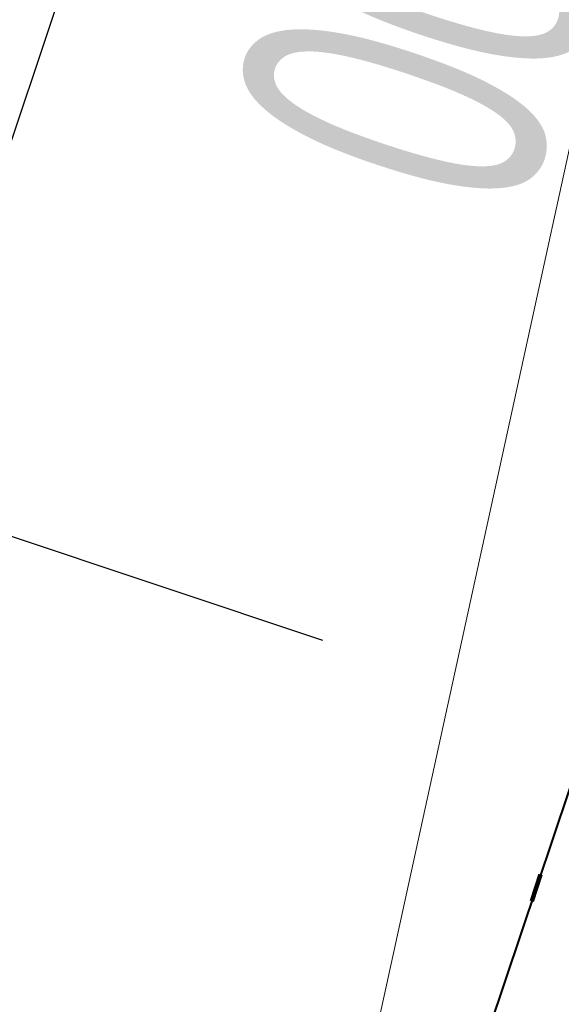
# Model space of a CAD drawing. Header units: metres. Extents: x 6599773 to 13199707, y 5688499 to 11377233.
# Tile 151 of 256: x 6599952.96 to 6599954.9, y 5688895.55 to 5688899.08. Entities that reach past the tile are written whole.
import ezdxf
from ezdxf import colors
from ezdxf.entities.mleader import LeaderData, LeaderLine
from ezdxf.math import Vec2, Vec3

# ---------------------------------------------------------------- set-up
doc = ezdxf.new("R2010")
doc.units = ezdxf.units.M
doc.header["$MEASUREMENT"] = 0
for name, pattern in [('1', [0]), ('9', [1, 0, -1]), ('BTO', [0])]:
    doc.linetypes.add(name, pattern=pattern)
doc.layers.get('0').update_dxf_attribs({"linetype": 'CONTINUOUS', "lineweight": 5})
doc.layers.get('Defpoints').update_dxf_attribs({"linetype": 'CONTINUOUS', "lineweight": 9})
for name, color, linetype, lineweight in [('_kolor chodnik', 50, '1', 0), ('_kolor zjazdy kostka', 7, '1', 0), ('_kolor ścieżka', 10, '1', 0), ('_linie rozgran', 100, '9', 90), ('_opis do operatu wodn', 162, 'CONTINUOUS', 18), ('_opis zjazdy', 7, '1', 18), ('OTZ_L_1', 7, 'CONTINUOUS', 5)]:
    doc.layers.add(name, color=color, linetype=linetype, lineweight=lineweight)
for name, color, linetype, lineweight, true_color in [('_kolor jezdnia', 7, '1', 0, 0x00dbdb), ('_kolor pobocze', 7, '1', 0, 0xff66ff), ('_podział mój', 7, 'BTO', 40, 0xdb70ff)]:
    doc.layers.add(name, color=color, linetype=linetype, lineweight=lineweight, true_color=true_color)
doc.styles.add('opis', font='ARIALN.TTF', dxfattribs={"width": 0.7, "height": 1.1})
doc.styles.get("Standard").update_dxf_attribs({"font": 'ARIALN.TTF', "width": 0.75, "height": 1.2})
doc.dimstyles.new('opi', dxfattribs={"dimtxt": 1.1, "dimasz": 0.6, "dimexe": 1, "dimexo": 1, "dimgap": 0.5, "dimtad": 1, "dimzin": 1, "dimtxsty": 'opis', "dimblk": 'ARCHTICK', "dimcen": 2.5, "dimadec": 3, "dimazin": 0, "dimtfac": 1, "dimtmove": 0, "dimatfit": 3, "dimfxl": 1, "dimarcsym": 0})
pattern_1 = [(45, (0, 0), (-0.1767766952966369, 0.1767766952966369), []), (135, (0, 0), (-0.1767766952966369, -0.1767766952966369), [])]

# ---------------------------------------------------------------- blocks, each defined once
blk = doc.blocks.new('_Dot')
at = {"color": 0, "linetype": 'ByBlock', "lineweight": -2}
blk.add_line((-0.5, 0), (-1, 0), dxfattribs=at)
at = {"color": 0, "linetype": 'ByBlock', "const_width": 0.5}
blk.add_lwpolyline([(-0.25, 0, 1), (0.25, 0, 1)], format="xyb", close=True, dxfattribs=at)
blk = doc.blocks.new('_ArchTick')
at = {"color": 0, "linetype": 'ByBlock', "const_width": 0.15}
blk.add_lwpolyline([(-0.5, -0.5), (0.5, 0.5)], dxfattribs=at)
blk = doc.blocks.new('*D323')
at = {"layer": '_opis zjazdy', "color": 0, "lineweight": -2, "transparency": 16777216}
for p, q in [((6599955.630689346, 5688901.596960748), (6599953.142391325, 5688902.429910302)), ((6599954.090671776, 5688902.11247655), (6599952.503503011, 5688897.371074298)), ((6599954.043520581, 5688896.855558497), (6599951.55522256, 5688897.688508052))]:
    blk.add_line(p, q, dxfattribs=at)
at = {"layer": 'Defpoints', "color": 0, "transparency": 16777216}
for p in [(6599956.578969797, 5688901.279526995), (6599952.503503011, 5688897.371074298), (6599954.991801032, 5688896.538124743)]:
    blk.add_point(p, dxfattribs=at)
at = {"layer": '_opis zjazdy', "color": 0, "lineweight": -2, "transparency": 16777216, "xscale": 0.6, "yscale": 0.6, "zscale": 0.6}
for p, rotation in [((6599954.090671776, 5688902.11247655), 71.49220006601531), ((6599952.503503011, 5688897.371074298), 251.4922000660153)]:
    blk.add_blockref('_ArchTick', p, dxfattribs=dict(at, rotation=rotation))
at = {"layer": '_opis zjazdy', "color": 0, "transparency": 16777216, "insert": (6599954.398088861, 5688899.373218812), "char_height": 1.1, "attachment_point": 5, "rotation": 251.4922000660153, "style": 'opis'}
blk.add_mtext('5,00', dxfattribs=at)

msp = doc.modelspace()

# ---------------------------------------------------------------- hatches: boundary and pattern name
at = {"layer": '_kolor chodnik'}
h = msp.add_hatch(dxfattribs=at)
h.set_pattern_fill('ANSI37', color=256, scale=2)
h.set_pattern_definition(pattern_1)
h.paths.add_polyline_path([(6599849.938171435, 5688542.085872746), (6599852.232147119, 5688548.938742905), (6599853.573135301, 5688548.489851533), (6599853.827082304, 5688549.248475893), (6599851.793849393, 5688549.929093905), (6599849.895278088, 5688548.982823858), (6599847.823506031, 5688542.793750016)])
edge = h.paths.add_edge_path()
edge.add_line((6600018.106075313, 5689087.454911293), (6600022.42781917, 5689091.229234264))
edge.add_line((6600022.42781917, 5689091.229234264), (6600020.233254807, 5689093.742094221))
edge.add_line((6600020.233254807, 5689093.742094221), (6600017.159471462, 5689091.057656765))
edge.add_arc((6600023.275194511, 5689085.3851404), 8.341433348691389, 137.1531559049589, 148.8016577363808)
edge.add_line((6600016.140105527, 5689089.706021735), (6600018.106075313, 5689087.454911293))
h.paths.add_polyline_path([(6600038.501784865, 5689187.592294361), (6600037.906968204, 5689187.700586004), (6600037.63829624, 5689186.224843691), (6600038.240083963, 5689186.115282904)])
h.paths.add_polyline_path([(6600069.098302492, 5689360.276020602), (6600068.321239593, 5689360.413462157), (6600068.064048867, 5689358.936495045), (6600068.836639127, 5689358.799546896)])
h.paths.add_polyline_path([(6600082.393785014, 5689362.950258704), (6600082.941124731, 5689366.103121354), (6600081.481377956, 5689366.361351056), (6600080.923159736, 5689363.210828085)])
h.paths.add_polyline_path([(6600074.022236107, 5689388.065861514), (6600072.983907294, 5689388.249860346), (6600072.723374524, 5689386.77253894), (6600073.760538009, 5689386.588865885)])
h.paths.add_polyline_path([(6600105.613104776, 5689486.405659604), (6600106.749499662, 5689489.711933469), (6600105.298891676, 5689490.233346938), (6600104.143487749, 5689486.917306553)], flags=17)
h.paths.add_polyline_path([(6600132.519778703, 5689678.737346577), (6600131.761827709, 5689678.896110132), (6600131.444670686, 5689677.429261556), (6600132.212256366, 5689677.269208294)])
h.paths.add_polyline_path([(6600156.649397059, 5689798.7449027), (6600156.48800471, 5689797.958860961), (6600157.450195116, 5689797.757316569), (6600157.615023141, 5689798.542205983)])
h.paths.add_polyline_path([(6600189.055358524, 5689948.643107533), (6600187.902868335, 5689948.884512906), (6600187.600024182, 5689947.417400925), (6600188.748131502, 5689947.176379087)])
edge = h.paths.add_edge_path()
edge.add_line((6600204.459383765, 5690032.969035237), (6600204.153258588, 5690031.227801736))
edge.add_arc((6600202.328347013, 5690027.299936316), 4.331100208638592, 41.85300125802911, 65.08011549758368, ccw=False)
edge.add_arc((6600032.90393149, 5690051.979071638), 174.020003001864, 352.8070218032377, 353.495463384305)
edge.add_arc((6600202.372679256, 5690027.343587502), 5.999999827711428, 55.12102442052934, 69.64815978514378)
edge = h.paths.add_edge_path()
edge.add_line((6600205.046027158, 5690040.265402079), (6600204.972740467, 5690038.483452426))
edge.add_arc((6600203.986269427, 5690044.401803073), 5.999999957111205, 279.4630688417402, 294.9140560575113)
edge.add_line((6600206.513819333, 5690038.960158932), (6600206.607027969, 5690041.030672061))
edge.add_arc((6600203.986269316, 5690044.401803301), 4.270000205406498, 284.3702444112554, 307.86193139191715, ccw=False)
edge = h.paths.add_edge_path()
edge.add_arc((6600203.547470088, 5690044.558759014), 6.446878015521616, 324.4350091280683, 356.2013368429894, ccw=False)
edge.add_arc((6600203.986269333, 5690044.401803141), 6.00000007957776, 323.2169970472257, 357.4193489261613)
h.paths.add_polyline_path([(6600208.910055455, 5690121.713696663), (6600208.146285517, 5690121.748120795), (6600207.125602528, 5690121.794124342), (6600209.971605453, 5690121.665851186)])
edge = h.paths.add_edge_path()
edge.add_line((6600238.769818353, 5690481.648294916), (6600240.338176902, 5690490.873746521))
edge.add_line((6600240.338176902, 5690490.873746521), (6600241.251295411, 5690510.829461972))
edge.add_line((6600241.251295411, 5690510.829461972), (6600239.524022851, 5690510.928942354))
edge.add_line((6600239.524022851, 5690510.928942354), (6600238.633343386, 5690491.167757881))
edge.add_line((6600238.633343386, 5690491.167757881), (6600234.579716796, 5690467.661262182))
edge.add_line((6600234.579716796, 5690467.661262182), (6600234.449796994, 5690464.966873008))
edge.add_arc((6600242.443669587, 5690464.607462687), 8.00194818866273, 177.4256738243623, 268.2543056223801)
edge.add_line((6600242.199903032, 5690456.609228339), (6600242.216657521, 5690457.359274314))
edge.add_line((6600242.216657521, 5690457.359274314), (6600242.305257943, 5690458.836738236))
edge.add_arc((6600242.444504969, 5690464.607952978), 5.772894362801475, 177.0298084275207, 268.6178439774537, ccw=False)
edge.add_line((6600236.679365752, 5690464.907083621), (6600236.951876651, 5690470.95443634))
edge.add_line((6600236.951876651, 5690470.95443634), (6600238.150786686, 5690478.210832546))
edge.add_line((6600238.150786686, 5690478.210832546), (6600238.769818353, 5690481.648294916))
h.paths.add_polyline_path([(6600238.769818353, 5690481.648294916), (6600238.150786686, 5690478.210832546), (6600239.670056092, 5690477.930590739), (6600240.266710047, 5690481.376366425)], flags=17)
edge = h.paths.add_edge_path()
edge.add_line((6600223.366500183, 5690460.339976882), (6600223.276803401, 5690457.948865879))
edge.add_arc((6600221.105749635, 5690465.64864014), 7.999999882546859, 285.7465040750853, 299.8464885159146)
edge.add_line((6600225.08717264, 5690458.709744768), (6600225.240084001, 5690461.623695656))
edge.add_arc((6600221.105749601, 5690465.648640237), 5.769999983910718, 293.06724420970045, 315.7681070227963, ccw=False)
edge = h.paths.add_edge_path()
edge.add_arc((6600220.025145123, 5690444.676291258), 5.77000016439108, 37.996647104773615, 59.94382588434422, ccw=False)
edge.add_line((6600224.572175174, 5690448.22839199), (6600224.817793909, 5690451.081798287))
edge.add_arc((6600220.025145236, 5690444.676291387), 7.999999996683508, 53.19588653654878, 68.15166733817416)
edge.add_line((6600223.00235276, 5690452.101669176), (6600222.91504296, 5690449.670427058))
edge = h.paths.add_edge_path()
edge.add_arc((6600221.105749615, 5690465.648640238), 7.999999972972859, 328.0222308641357, 357.0132597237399)
edge.add_line((6600229.094882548, 5690465.23180147), (6600229.218816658, 5690467.593604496))
edge.add_line((6600229.218816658, 5690467.593604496), (6600228.218919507, 5690467.645774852))
edge.add_line((6600228.218919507, 5690467.645774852), (6600227.891778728, 5690461.411918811))
h.paths.add_polyline_path([(6600200.980142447, 5690012.236744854), (6600202.31727834, 5690011.956662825), (6600202.522293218, 5690012.935421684), (6600201.182321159, 5690013.216097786)])
h.paths.add_polyline_path([(6600196.457878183, 5689983.98337835), (6600195.202332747, 5689984.246370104), (6600194.899091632, 5689982.777335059), (6600196.150355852, 5689982.515240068)])
edge = h.paths.add_edge_path()
edge.add_line((6600112.305909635, 5689517.99101877), (6600112.691041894, 5689519.807934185))
edge.add_line((6600112.691041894, 5689519.807934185), (6600113.245521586, 5689522.423769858))
edge.add_line((6600113.245521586, 5689522.423769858), (6600111.553124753, 5689522.782507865))
edge.add_line((6600111.553124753, 5689522.782507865), (6600107.405864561, 5689503.217226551))
edge.add_line((6600107.405864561, 5689503.217226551), (6600099.494506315, 5689480.361667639))
edge.add_line((6600099.494506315, 5689480.361667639), (6600099.182814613, 5689478.891218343))
edge.add_arc((6600107.008997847, 5689477.232359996), 8.000059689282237, 168.0325629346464, 257.7529108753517)
edge.add_line((6600105.311960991, 5689469.414366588), (6600105.784990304, 5689471.593619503))
edge.add_arc((6600107.008927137, 5689477.232314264), 5.769999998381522, 168.0321375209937, 257.7533362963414, ccw=False)
edge.add_line((6600101.364343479, 5689478.42879883), (6600101.647245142, 5689479.76342708))
edge.add_line((6600101.647245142, 5689479.76342708), (6600104.143487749, 5689486.917306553))
edge.add_line((6600104.143487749, 5689486.917306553), (6600105.298891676, 5689490.233346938))
edge.add_line((6600105.298891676, 5689490.233346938), (6600108.240043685, 5689498.809726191))
edge.add_line((6600108.240043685, 5689498.809726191), (6600112.305909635, 5689517.99101877))
h.paths.add_polyline_path([(6600136.009573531, 5689645.499114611), (6600138.333647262, 5689645.012304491), (6600138.661671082, 5689646.578318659), (6600134.869459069, 5689647.372651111)])
at = {"layer": '_kolor jezdnia'}
h = msp.add_hatch(dxfattribs=at)
h.set_pattern_fill('ANSI37', color=256, scale=2.2)
h.set_pattern_definition([(311.9999999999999, (0, 0), (0.2043648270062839, 0.1840109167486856), []), (41.99999999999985, (0, 0), (-0.1840109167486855, 0.2043648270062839), [])])
edge = h.paths.add_edge_path()
edge.add_line((6599833.066047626, 5688539.933393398), (6599850.649511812, 5688527.983462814))
edge.add_arc((6599857.337592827, 5688536.653968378), 10.95025544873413, 169.5012687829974, 232.3548431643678, ccw=False)
edge.add_arc((6599858.085851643, 5688536.618142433), 11.69295282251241, 162.2507788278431, 169.9967502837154, ccw=False)
edge.add_line((6599846.949484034, 5688540.182754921), (6599847.823506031, 5688542.793750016))
edge.add_line((6599847.823506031, 5688542.793750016), (6599849.895278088, 5688548.982823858))
edge.add_line((6599849.895278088, 5688548.982823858), (6599852.434748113, 5688556.56906746))
edge.add_line((6599852.434748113, 5688556.56906746), (6599928.48625871, 5688783.760284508))
edge.add_line((6599928.48625871, 5688783.760284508), (6599931.025728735, 5688791.34652811))
edge.add_line((6599931.025728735, 5688791.34652811), (6599996.657773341, 5688987.411326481))
edge.add_line((6599996.657773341, 5688987.411326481), (6599999.197243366, 5688994.997570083))
edge.add_line((6599999.197243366, 5688994.997570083), (6600021.930100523, 5689062.908193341))
edge.add_line((6600021.930100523, 5689062.908193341), (6600017.620224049, 5689067.371531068))
edge.add_line((6600017.620224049, 5689067.371531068), (6600016.714558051, 5689064.654078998))
edge.add_line((6600016.714558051, 5689064.654078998), (6600012.423620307, 5689051.835617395))
edge.add_line((6600012.423620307, 5689051.835617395), (6600009.884150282, 5689044.249373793))
edge.add_line((6600009.884150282, 5689044.249373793), (6599977.53516164, 5688947.612159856))
edge.add_line((6599977.53516164, 5688947.612159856), (6599974.995691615, 5688940.025916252))
edge.add_line((6599974.995691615, 5688940.025916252), (6599942.096912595, 5688841.746295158))
edge.add_line((6599942.096912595, 5688841.746295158), (6599939.557442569, 5688834.160051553))
edge.add_line((6599939.557442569, 5688834.160051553), (6599882.679288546, 5688664.246042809))
edge.add_line((6599882.679288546, 5688664.246042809), (6599880.139818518, 5688656.659799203))
edge.add_line((6599880.139818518, 5688656.659799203), (6599852.464543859, 5688573.984527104))
edge.add_line((6599852.464543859, 5688573.984527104), (6599842.470137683, 5688544.127903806))
edge.add_arc((6599835.706422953, 5688546.652910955), 7.219660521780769, 248.54809133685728, 339.52856074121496, ccw=False)
h.paths.add_polyline_path([(6600044.653202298, 5689172.271628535), (6600046.276244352, 5689181.431901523), (6600047.759199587, 5689189.801539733), (6600051.0603021, 5689208.432603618), (6600052.368792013, 5689215.817578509), (6600054.808584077, 5689229.587499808), (6600056.11707399, 5689236.972474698), (6600057.346666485, 5689243.912161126), (6600058.655146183, 5689251.297078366), (6600058.831439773, 5689252.292060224), (6600060.098987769, 5689259.445963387), (6600060.139929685, 5689259.677035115), (6600061.407468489, 5689266.830886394), (6600072.329030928, 5689328.470998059), (6600073.637511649, 5689335.855921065), (6600077.337304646, 5689356.73715072), (6600078.820259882, 5689365.106788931), (6600081.142794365, 5689378.214921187), (6600082.53851694, 5689386.092227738), (6600095.187867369, 5689457.483787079), (6600091.082877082, 5689465.8405575), (6600089.043088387, 5689454.328211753), (6600087.870641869, 5689447.711051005), (6600087.560133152, 5689445.958573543), (6600086.562151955, 5689440.326076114), (6600082.433200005, 5689417.022719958), (6600080.95024477, 5689408.65308175), (6600077.202698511, 5689387.502337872), (6600075.719743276, 5689379.132699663), (6600073.469199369, 5689366.430874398), (6600071.986244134, 5689358.061236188), (6600069.986864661, 5689346.776955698), (6600068.591142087, 5689338.899649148), (6600065.559290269, 5689321.78820693), (6600064.163567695, 5689313.91090038), (6600059.719426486, 5689288.828650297), (6600058.323703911, 5689280.951343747), (6600057.563846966, 5689276.662793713), (6600056.168124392, 5689268.785487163), (6600054.804920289, 5689261.091711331), (6600053.409197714, 5689253.214404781), (6600053.264817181, 5689252.399536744), (6600051.869094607, 5689244.522230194), (6600051.183555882, 5689240.653124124), (6600049.787833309, 5689232.775817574), (6600046.593849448, 5689214.749319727), (6600045.198126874, 5689206.872013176), (6600044.41754409, 5689202.466488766), (6600042.934588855, 5689194.096850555), (6600036.429952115, 5689157.38538759), (6600034.94699688, 5689149.01574938), (6600030.579776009, 5689124.367629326), (6600027.529365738, 5689107.151445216), (6600024.895072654, 5689094.014582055), (6600030.583685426, 5689094.264316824), (6600032.945013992, 5689106.191885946), (6600043.170247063, 5689163.901990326)])
edge = h.paths.add_edge_path()
edge.add_line((6600111.106812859, 5689535.144351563), (6600111.256844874, 5689535.85214863))
edge.add_line((6600111.256844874, 5689535.85214863), (6600112.915748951, 5689543.678261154))
edge.add_line((6600112.915748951, 5689543.678261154), (6600117.304772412, 5689564.384094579))
edge.add_line((6600117.304772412, 5689564.384094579), (6600119.067357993, 5689572.699339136))
edge.add_line((6600119.067357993, 5689572.699339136), (6600120.087667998, 5689577.512794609))
edge.add_line((6600120.087667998, 5689577.512794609), (6600121.64289057, 5689584.849775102))
edge.add_line((6600121.64289057, 5689584.849775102), (6600128.436769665, 5689616.900852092))
edge.add_line((6600128.436769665, 5689616.900852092), (6600129.991992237, 5689624.237832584))
edge.add_line((6600129.991992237, 5689624.237832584), (6600132.660554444, 5689636.827148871))
edge.add_line((6600132.660554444, 5689636.827148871), (6600133.208838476, 5689639.444704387))
edge.add_line((6600133.208838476, 5689639.444704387), (6600134.848957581, 5689647.274775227))
edge.add_line((6600134.848957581, 5689647.274775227), (6600138.97649476, 5689666.979995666))
edge.add_line((6600138.97649476, 5689666.979995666), (6600140.51410642, 5689674.320687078))
edge.add_line((6600140.51410642, 5689674.320687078), (6600145.209128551, 5689696.735129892))
edge.add_line((6600145.209128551, 5689696.735129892), (6600146.746740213, 5689704.075821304))
edge.add_line((6600146.746740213, 5689704.075821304), (6600151.462308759, 5689726.588354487))
edge.add_line((6600151.462308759, 5689726.588354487), (6600152.999920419, 5689733.929045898))
edge.add_line((6600152.999920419, 5689733.929045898), (6600155.244070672, 5689744.642813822))
edge.add_line((6600155.244070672, 5689744.642813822), (6600156.781682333, 5689751.983505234))
edge.add_line((6600156.781682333, 5689751.983505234), (6600161.635515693, 5689775.156126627))
edge.add_line((6600161.635515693, 5689775.156126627), (6600163.378142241, 5689783.475576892))
edge.add_line((6600163.378142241, 5689783.475576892), (6600163.850769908, 5689785.731942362))
edge.add_line((6600163.850769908, 5689785.731942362), (6600167.028500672, 5689800.90270461))
edge.add_line((6600167.028500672, 5689800.90270461), (6600179.490888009, 5689860.399222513))
edge.add_line((6600179.490888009, 5689860.399222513), (6600181.233514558, 5689868.718672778))
edge.add_line((6600181.233514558, 5689868.718672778), (6600181.84713393, 5689871.648144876))
edge.add_line((6600181.84713393, 5689871.648144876), (6600183.38474559, 5689878.988836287))
edge.add_line((6600183.38474559, 5689878.988836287), (6600184.935818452, 5689886.393792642))
edge.add_line((6600184.935818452, 5689886.393792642), (6600186.575937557, 5689894.223863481))
edge.add_line((6600186.575937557, 5689894.223863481), (6600194.051338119, 5689929.912074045))
edge.add_line((6600194.051338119, 5689929.912074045), (6600195.691457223, 5689937.742144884))
edge.add_line((6600195.691457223, 5689937.742144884), (6600202.915799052, 5689972.231779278))
edge.add_line((6600202.915799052, 5689972.231779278), (6600204.555918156, 5689980.061850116))
edge.add_line((6600204.555918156, 5689980.061850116), (6600206.062781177, 5689987.255744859))
edge.add_line((6600206.062781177, 5689987.255744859), (6600207.702900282, 5689995.085815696))
edge.add_line((6600207.702900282, 5689995.085815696), (6600210.232559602, 5690007.162628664))
edge.add_line((6600210.232559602, 5690007.162628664), (6600211.694938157, 5690014.144150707))
edge.add_arc((6600028.177652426, 5690052.584442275), 187.5000004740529, 348.1696294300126, 357.4195276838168)
edge.add_line((6600215.487522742, 5690044.142720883), (6600208.310270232, 5690026.480446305))
edge.add_arc((6600032.903933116, 5690051.97907145), 177.2500013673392, 348.1696294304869, 351.7289130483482, ccw=False)
edge.add_line((6600206.38894146, 5690015.640182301), (6600205.966941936, 5690013.625519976))
edge.add_line((6600205.966941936, 5690013.625519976), (6600204.326822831, 5690005.795449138))
edge.add_line((6600204.326822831, 5690005.795449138), (6600197.076961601, 5689971.183982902))
edge.add_line((6600197.076961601, 5689971.183982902), (6600195.334335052, 5689962.864532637))
edge.add_line((6600195.334335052, 5689962.864532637), (6600193.44722506, 5689953.855305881))
edge.add_line((6600193.44722506, 5689953.855305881), (6600191.909227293, 5689946.512771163))
edge.add_line((6600191.909227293, 5689946.512771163), (6600185.49684423, 5689915.899498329))
edge.add_line((6600185.49684423, 5689915.899498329), (6600183.856521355, 5689908.068454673))
edge.add_line((6600183.856521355, 5689908.068454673), (6600182.066605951, 5689899.523243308))
edge.add_line((6600182.066605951, 5689899.523243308), (6600180.32407057, 5689891.204228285))
edge.add_line((6600180.32407057, 5689891.204228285), (6600174.320344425, 5689862.541919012))
edge.add_line((6600174.320344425, 5689862.541919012), (6600172.577809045, 5689854.222903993))
edge.add_line((6600172.577809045, 5689854.222903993), (6600163.663810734, 5689811.666703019))
edge.add_line((6600163.663810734, 5689811.666703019), (6600162.023782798, 5689803.837067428))
edge.add_line((6600162.023782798, 5689803.837067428), (6600160.924220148, 5689798.587659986))
edge.add_line((6600160.924220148, 5689798.587659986), (6600159.279208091, 5689790.734229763))
edge.add_line((6600159.279208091, 5689790.734229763), (6600157.107250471, 5689780.365115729))
edge.add_line((6600157.107250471, 5689780.365115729), (6600155.462238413, 5689772.511685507))
edge.add_line((6600155.462238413, 5689772.511685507), (6600153.380318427, 5689762.572418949))
edge.add_line((6600153.380318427, 5689762.572418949), (6600151.735124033, 5689754.718118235))
edge.add_line((6600151.735124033, 5689754.718118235), (6600148.586504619, 5689739.686336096))
edge.add_line((6600148.586504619, 5689739.686336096), (6600146.885007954, 5689731.563243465))
edge.add_line((6600146.885007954, 5689731.563243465), (6600141.75088822, 5689707.052510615))
edge.add_line((6600141.75088822, 5689707.052510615), (6600140.110896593, 5689699.223048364))
edge.add_line((6600140.110896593, 5689699.223048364), (6600133.483561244, 5689667.583574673))
edge.add_line((6600133.483561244, 5689667.583574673), (6600131.860394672, 5689659.834436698))
edge.add_line((6600131.860394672, 5689659.834436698), (6600131.740984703, 5689659.26436315))
edge.add_line((6600131.740984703, 5689659.26436315), (6600130.117814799, 5689651.515209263))
edge.add_line((6600130.117814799, 5689651.515209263), (6600127.278733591, 5689637.961189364))
edge.add_line((6600127.278733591, 5689637.961189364), (6600126.924568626, 5689636.290366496))
edge.add_line((6600126.924568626, 5689636.290366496), (6600125.166244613, 5689627.995226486))
edge.add_line((6600125.166244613, 5689627.995226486), (6600118.009503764, 5689594.232298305))
edge.add_line((6600118.009503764, 5689594.232298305), (6600116.251179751, 5689585.937158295))
edge.add_line((6600116.251179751, 5689585.937158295), (6600113.665314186, 5689573.737975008))
edge.add_line((6600113.665314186, 5689573.737975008), (6600111.898534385, 5689565.402943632))
edge.add_line((6600111.898534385, 5689565.402943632), (6600104.889982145, 5689532.33911599))
edge.add_line((6600104.889982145, 5689532.33911599), (6600103.226635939, 5689524.492047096))
edge.add_line((6600103.226635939, 5689524.492047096), (6600096.623876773, 5689493.342605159))
edge.add_line((6600096.623876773, 5689493.342605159), (6600094.968986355, 5689485.53542763))
edge.add_line((6600094.968986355, 5689485.53542763), (6600094.300101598, 5689482.379870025))
edge.add_line((6600094.300101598, 5689482.379870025), (6600099.182814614, 5689478.891218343))
edge.add_line((6600099.182814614, 5689478.891218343), (6600099.494506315, 5689480.361667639))
edge.add_line((6600099.494506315, 5689480.361667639), (6600111.106812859, 5689535.144351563))
edge = h.paths.add_edge_path()
edge.add_arc((6600239.213891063, 5690851.4003676), 10.0000000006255, -2.8342403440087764, 76.13703556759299, ccw=False)
edge.add_line((6600249.201658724, 5690850.905901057), (6600249.082723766, 5690848.503524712))
edge.add_line((6600249.082723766, 5690848.503524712), (6600247.016487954, 5690806.767468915))
edge.add_line((6600247.016487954, 5690806.767468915), (6600246.092398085, 5690789.152178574))
edge.add_line((6600246.092398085, 5690789.152178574), (6600233.768116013, 5690572.015170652))
edge.add_line((6600233.768116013, 5690572.015170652), (6600228.959056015, 5690465.29620206))
edge.add_line((6600228.959056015, 5690465.29620206), (6600234.588724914, 5690465.017134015))
edge.add_line((6600234.588724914, 5690465.017134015), (6600239.26254019, 5690571.767576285))
edge.add_line((6600239.26254019, 5690571.767576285), (6600252.505038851, 5690806.400146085))
edge.add_line((6600252.505038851, 5690806.400146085), (6600254.569211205, 5690848.094521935))
edge.add_arc((6600262.559425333, 5690847.6989487), 7.999999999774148, 76.13703557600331, 177.1657596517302, ccw=False)
edge.add_line((6600264.476229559, 5690855.465921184), (6600241.609896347, 5690861.109083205))
edge = h.paths.add_edge_path()
edge.add_line((6600250.031475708, 5690451.625307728), (6600250.231741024, 5690455.772579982))
edge.add_line((6600250.231741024, 5690455.772579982), (6600246.257763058, 5690456.417303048))
edge.add_line((6600246.257763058, 5690456.417303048), (6600242.171761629, 5690456.61060902))
edge.add_arc((6600242.563100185, 5690464.586983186), 7.985968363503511, 176.9123644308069, 267.1911945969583, ccw=False)
edge.add_line((6600234.588724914, 5690465.017134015), (6600228.959056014, 5690465.29620206))
edge.add_arc((6600220.965133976, 5690465.657286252), 8.002072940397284, 267.8289300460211, 357.413716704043, ccw=False)
edge.add_line((6600220.661989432, 5690457.660957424), (6600212.406915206, 5690458.119572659))
edge.add_line((6600212.406915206, 5690458.119572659), (6600208.431872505, 5690457.817501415))
edge.add_line((6600208.431872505, 5690457.817501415), (6600208.233912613, 5690454.548331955))
edge.add_line((6600208.233912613, 5690454.548331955), (6600212.129565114, 5690453.127270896))
edge.add_line((6600212.129565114, 5690453.127270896), (6600218.640548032, 5690452.76554962))
edge.add_line((6600218.640548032, 5690452.76554962), (6600216.486747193, 5690452.885205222))
edge.add_line((6600216.486747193, 5690452.885205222), (6600220.46890539, 5690452.663974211))
edge.add_arc((6600220.025145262, 5690444.676291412), 7.999999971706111, -0.3386579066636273, 86.8201700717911, ccw=False)
edge.add_line((6600228.025005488, 5690444.629006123), (6600227.803602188, 5690439.649256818))
edge.add_line((6600227.803602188, 5690439.649256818), (6600226.885525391, 5690435.936828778))
edge.add_line((6600226.885525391, 5690435.936828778), (6600225.534849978, 5690405.967249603))
edge.add_line((6600225.534849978, 5690405.967249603), (6600226.115199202, 5690402.187514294))
edge.add_line((6600226.115199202, 5690402.187514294), (6600213.445139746, 5690121.008786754))
edge.add_line((6600213.445139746, 5690121.008786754), (6600213.352800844, 5690118.960058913))
edge.add_line((6600213.352800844, 5690118.960058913), (6600209.980184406, 5690044.131649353))
edge.add_arc((6600203.986269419, 5690044.401803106), 5.999999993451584, 257.4162346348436, 357.41934921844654, ccw=False)
edge.add_line((6600202.679069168, 5690038.545931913), (6600201.589735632, 5690033.666039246))
edge.add_line((6600201.589735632, 5690033.666039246), (6600203.67987942, 5690033.199458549))
edge.add_arc((6600202.372679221, 5690027.343587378), 5.999999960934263, -8.27108729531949, 77.41623506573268, ccw=False)
edge.add_line((6600208.310270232, 5690026.480446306), (6600215.487522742, 5690044.142720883))
edge.add_line((6600215.487522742, 5690044.142720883), (6600216.199687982, 5690059.944661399))
edge.add_line((6600216.199687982, 5690059.944661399), (6600216.537356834, 5690067.437056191))
edge.add_line((6600216.537356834, 5690067.437056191), (6600223.893528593, 5690230.66011469))
edge.add_line((6600223.893528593, 5690230.66011469), (6600224.231197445, 5690238.152509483))
edge.add_line((6600224.231197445, 5690238.152509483), (6600233.507835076, 5690443.987992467))
edge.add_arc((6600241.499722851, 5690443.627812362), 7.999999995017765, 87.29208981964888, 177.4195277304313, ccw=False)
edge.add_line((6600241.877677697, 5690451.618879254), (6600246.021541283, 5690451.422886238))
edge.add_line((6600246.021541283, 5690451.422886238), (6600246.427694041, 5690451.443388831))
edge.add_line((6600246.427694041, 5690451.443388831), (6600246.793970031, 5690451.461878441))
edge.add_line((6600246.793970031, 5690451.461878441), (6600250.031475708, 5690451.625307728))
edge = h.paths.add_edge_path()
edge.add_line((6600007.33756506, 5689086.20374581), (6600006.980466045, 5689080.740822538))
edge.add_line((6600006.980466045, 5689080.740822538), (6600007.229745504, 5689080.720859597))
edge.add_line((6600007.229745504, 5689080.720859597), (6600008.093335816, 5689080.601653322))
edge.add_line((6600008.093335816, 5689080.601653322), (6600008.702681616, 5689080.53831051))
edge.add_arc((6600008.140193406, 5689070.554142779), 9.999999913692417, -18.557800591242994, 86.77547804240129, ccw=False)
edge.add_line((6600017.620224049, 5689067.371531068), (6600021.930100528, 5689062.908193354))
edge.add_arc((6599734.83819726, 5689159.011261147), 302.7499967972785, 341.4922000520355, 343.8640860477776)
edge.add_arc((6600034.895369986, 5689072.315877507), 9.581213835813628, 98.63328270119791, 164.5273290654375, ccw=False)
edge.add_line((6600033.457137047, 5689081.788529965), (6600033.832640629, 5689081.798737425))
edge.add_line((6600033.832640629, 5689081.798737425), (6600034.422462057, 5689082.05700874))
edge.add_line((6600034.422462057, 5689082.05700874), (6600036.833623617, 5689082.139040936))
edge.add_line((6600036.833623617, 5689082.139040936), (6600036.730225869, 5689087.148851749))
edge.add_line((6600036.730225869, 5689087.148851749), (6600036.579860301, 5689087.134303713))
edge.add_arc((6600036.479565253, 5689093.136286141), 6.002820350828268, 169.1687651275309, 270.9573417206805, ccw=False)
edge.add_line((6600030.583685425, 5689094.264316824), (6600024.895072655, 5689094.014582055))
edge.add_arc((6600015.200558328, 5689096.162123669), 9.929528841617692, 271.0943432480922, 347.5094668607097, ccw=False)
edge.add_arc((6600014.909438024, 5689089.646776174), 3.446070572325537, 264.4236009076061, 278.0194998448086, ccw=False)
edge.add_line((6600014.574573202, 5689086.217014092), (6600014.299554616, 5689086.232508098))
edge.add_line((6600014.299554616, 5689086.232508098), (6600010.474232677, 5689086.448019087))
edge.add_line((6600010.474232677, 5689086.448019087), (6600007.33756506, 5689086.20374581))
edge = h.paths.add_edge_path()
edge.add_line((6600105.490725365, 5689463.953528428), (6600106.927559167, 5689464.047234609))
edge.add_line((6600106.927559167, 5689464.047234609), (6600107.835, 5689468.66))
edge.add_line((6600107.835, 5689468.66), (6600105.311960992, 5689469.414366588))
edge.add_arc((6600107.008997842, 5689477.232359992), 8.000059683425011, 168.0325628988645, 257.7529109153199, ccw=False)
edge.add_line((6600099.182814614, 5689478.891218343), (6600094.300101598, 5689482.379870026))
edge.add_arc((6600586.245114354, 5689378.10423892), 502.8750369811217, 168.032376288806, 169.9522165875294)
edge.add_line((6600091.082877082, 5689465.8405575), (6600095.187867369, 5689457.483787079))
edge.add_arc((6600103.06517392, 5689456.088064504), 8.000000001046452, 77.7533362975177, 169.9524553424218, ccw=False)
edge.add_line((6600104.762140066, 5689463.906012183), (6600105.490725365, 5689463.953528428))
at = {"layer": '_kolor pobocze'}
h = msp.add_hatch(dxfattribs=at)
h.set_pattern_fill('ANSI37', color=256, scale=2)
h.set_pattern_definition(pattern_1)
edge = h.paths.add_edge_path()
edge.add_line((6600035.926965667, 5689101.56944285), (6600036.046865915, 5689102.311543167))
edge.add_arc((6600058.171848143, 5689233.778275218), 133.3154772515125, 259.4578941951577, 260.4470163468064, ccw=False)
edge.add_line((6600033.780707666, 5689102.713067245), (6600032.142559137, 5689101.847662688))
edge.add_arc((6599734.838175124, 5689159.011266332), 302.7500195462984, 347.6801154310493, 349.11639019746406, ccw=False)
edge.add_arc((6600036.478170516, 5689093.133441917), 6.000000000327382, 167.68011541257, 271.5571101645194)
edge.add_line((6600036.64121064, 5689087.1356575), (6600036.730491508, 5689087.137804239))
edge.add_line((6600036.730491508, 5689087.137804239), (6600036.71246321, 5689087.887583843))
edge.add_line((6600036.71246321, 5689087.887583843), (6600036.559840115, 5689087.884077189))
edge.add_arc((6600036.482532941, 5689093.14290691), 5.259397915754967, 170.6455005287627, 270.84221319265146, ccw=False)
edge.add_arc((6600545.796425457, 5688991.216220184), 524.6691769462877, 167.9170060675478, 168.7028219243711, ccw=False)
edge.add_line((6600032.751078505, 5689101.044345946), (6600034.011432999, 5689101.917298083))
edge.add_line((6600034.011432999, 5689101.917298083), (6600035.926965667, 5689101.56944285))
edge = h.paths.add_edge_path()
edge.add_line((6600002.828843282, 5688994.032881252), (6600003.066918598, 5688994.744091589))
edge.add_line((6600003.066918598, 5688994.744091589), (6600001.227880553, 5688995.359703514))
edge.add_line((6600001.227880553, 5688995.359703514), (6600000.55876659, 5688996.702196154))
edge.add_line((6600000.55876659, 5688996.702196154), (6600022.641310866, 5689062.67011804))
edge.add_arc((6599734.83819395, 5689159.011262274), 303.5000002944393, 341.4922000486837, 343.8640860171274)
edge.add_arc((6600035.267451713, 5689072.092773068), 9.250000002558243, 91.55711016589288, 163.8640860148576, ccw=False)
edge.add_line((6600035.016098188, 5689081.339357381), (6600036.868703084, 5689081.389717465))
edge.add_line((6600036.868703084, 5689081.389717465), (6600036.850674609, 5689082.139504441))
edge.add_line((6600036.850674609, 5689082.139504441), (6600034.995718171, 5689082.089080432))
edge.add_arc((6600035.267451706, 5689072.092773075), 9.999999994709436, 91.55711014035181, 163.8640860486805)
edge.add_arc((6599734.838192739, 5689159.011262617), 302.7500015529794, 341.4922000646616, 343.8640860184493, ccw=False)
edge.add_line((6600021.930100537, 5689062.908193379), (6599999.748942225, 5688996.6456785))
edge.add_line((6599999.748942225, 5688996.6456785), (6600000.695212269, 5688994.747107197))
edge.add_line((6600000.695212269, 5688994.747107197), (6600002.828843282, 5688994.032881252))
h.paths.add_polyline_path([(6599971.7492186, 5688907.297112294), (6599971.084233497, 5688908.631320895), (6599997.822068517, 5688988.526766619), (6599999.164561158, 5688989.195880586), (6600001.003599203, 5688988.580268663), (6600001.241674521, 5688989.291479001), (6599999.108043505, 5688990.005704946), (6599997.2094722, 5688989.059434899), (6599970.270280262, 5688908.583087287), (6599971.216550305, 5688906.684515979), (6599973.350181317, 5688905.970290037), (6599973.588256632, 5688906.681500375)])
h.paths.add_polyline_path([(6599932.504667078, 5688790.060553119), (6599931.835553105, 5688791.403045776), (6599968.343406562, 5688900.4641754), (6599969.685899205, 5688901.133289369), (6599971.524937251, 5688900.517677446), (6599971.763012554, 5688901.228887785), (6599969.629381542, 5688901.94311373), (6599967.730810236, 5688900.996843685), (6599931.025728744, 5688791.34652811), (6599931.971998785, 5688789.447956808), (6599933.988392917, 5688788.772975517), (6599934.226774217, 5688789.484136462)])
at = {"layer": '_kolor zjazdy kostka'}
h = msp.add_hatch(dxfattribs=at)
h.set_pattern_fill('ANSI37', color=256, scale=2)
h.set_pattern_definition(pattern_1)
h.paths.add_polyline_path([(6600244.137440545, 5690813.934732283), (6600242.369522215, 5690814.022127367), (6600242.097568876, 5690808.528921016), (6600243.865482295, 5690808.44142671)])
h.paths.add_polyline_path([(6600247.012128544, 5690806.679412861), (6600247.44273645, 5690815.377295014), (6600247.393289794, 5690814.378518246), (6600247.113277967, 5690808.722537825)])
h.paths.add_polyline_path([(6600242.297085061, 5690788.088808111), (6600240.958726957, 5690788.155683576), (6600240.648818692, 5690782.664569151), (6600241.987258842, 5690782.599147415)])
h.paths.add_polyline_path([(6600245.558275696, 5690780.919298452), (6600246.037231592, 5690789.405686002), (6600244.985820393, 5690788.453468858), (6600244.612601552, 5690781.981345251)])
h.paths.add_polyline_path([(6600241.348405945, 5690723.711515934), (6600242.272017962, 5690722.691689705), (6600242.749709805, 5690731.155680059), (6600241.698138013, 5690730.203317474), (6600241.472690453, 5690726.27550499)])
h.paths.add_polyline_path([(6600225.772794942, 5690394.589141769), (6600224.731429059, 5690393.637598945), (6600224.461246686, 5690387.644646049), (6600225.412923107, 5690386.603142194)])
h.paths.add_polyline_path([(6600223.012390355, 5690333.280720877), (6600223.372595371, 5690341.272607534), (6600222.32835346, 5690340.318436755), (6600222.058239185, 5690334.324941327)])
h.paths.add_polyline_path([(6600215.496388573, 5690166.390602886), (6600215.856593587, 5690174.382489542), (6600214.812834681, 5690173.428760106), (6600214.542018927, 5690167.435062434)])
h.paths.add_polyline_path([(6600212.446537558, 5690121.053392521), (6600213.399499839, 5690120.010473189), (6600213.788744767, 5690128.503024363), (6600212.745135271, 5690127.54943145)])
h.paths.add_polyline_path([(6600209.977420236, 5690121.665589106), (6600210.225142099, 5690127.162117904), (6600207.346107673, 5690127.291879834), (6600207.119593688, 5690121.794395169)])
h.paths.add_polyline_path([(6600207.950178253, 5690070.725854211), (6600204.880846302, 5690070.828947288), (6600204.643784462, 5690065.333808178), (6600207.702521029, 5690065.204598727)])
h.paths.add_polyline_path([(6600200.981479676, 5690012.236464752), (6600199.969248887, 5690007.339980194), (6600201.282587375, 5690007.064882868), (6600202.31726072, 5690011.956666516)])
h.paths.add_polyline_path([(6600193.613960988, 5689970.406358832), (6600192.398010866, 5689970.660657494), (6600191.286205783, 5689965.274578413), (6600192.486379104, 5689965.023185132)])
h.paths.add_polyline_path([(6600189.061271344, 5689948.671423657), (6600189.984133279, 5689953.050774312), (6600188.818902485, 5689953.32186217), (6600187.908781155, 5689948.91282903)])
h.paths.add_polyline_path([(6600180.976201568, 5689915.317449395), (6600179.952861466, 5689910.421322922), (6600181.008474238, 5689910.200199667), (6600182.033843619, 5689915.09540201)])
h.paths.add_polyline_path([(6600176.508279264, 5689893.538690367), (6600177.476023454, 5689893.335973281), (6600178.603605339, 5689898.719146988), (6600177.636002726, 5689898.922290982)])
h.paths.add_polyline_path([(6600179.28182965, 5689859.401159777), (6600180.522246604, 5689860.211927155), (6600181.057490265, 5689860.561775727), (6600183.598022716, 5689860.029600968), (6600184.726606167, 5689865.412570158), (6600182.186324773, 5689865.943033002), (6600181.604764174, 5689866.832779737), (6600181.024456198, 5689867.720610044)])
h.paths.add_polyline_path([(6600160.20081012, 5689810.862606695), (6600159.232772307, 5689811.065842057), (6600158.207991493, 5689806.171529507), (6600159.17573568, 5689805.968812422)])
h.paths.add_polyline_path([(6600156.493917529, 5689797.987177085), (6600155.463416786, 5689793.068691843), (6600156.431160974, 5689792.865974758), (6600157.461419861, 5689797.784520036)])
edge = h.paths.add_edge_path()
edge.add_arc((6600173.111981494, 5689800.679690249), 5.999999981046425, 204.6731153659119, 239.5411154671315, ccw=False)
edge.add_arc((6600173.162096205, 5689800.685330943), 6.047914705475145, 168.3203586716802, 204.5234866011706, ccw=False)
edge.add_line((6600167.239404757, 5689801.909666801), (6600163.65166784, 5689784.781499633))
edge.add_arc((6600169.524220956, 5689783.551410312), 5.999999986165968, 139.2146049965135, 168.1696294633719, ccw=False)
edge.add_arc((6600169.524220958, 5689783.551410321), 5.999999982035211, 96.80962310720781, 139.2146050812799, ccw=False)
edge.add_line((6600168.81279652, 5689789.509083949), (6600170.070461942, 5689795.507731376))
h.paths.add_polyline_path([(6600163.526364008, 5689776.866746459), (6600166.051243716, 5689776.337874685), (6600167.179826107, 5689781.720838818), (6600164.653945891, 5689782.24992016), (6600163.941148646, 5689783.340449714), (6600163.493329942, 5689784.025580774), (6600161.750703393, 5689775.706130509), (6600162.438017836, 5689776.155376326)])
h.paths.add_polyline_path([(6600152.614191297, 5689774.643430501), (6600153.639138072, 5689779.536616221), (6600152.646757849, 5689779.74492896), (6600151.646447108, 5689774.846147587)])
h.paths.add_polyline_path([(6600150.121074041, 5689767.466820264), (6600148.177624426, 5689758.167954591), (6600149.115997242, 5689757.971390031), (6600151.066362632, 5689767.268392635)])
h.paths.add_polyline_path([(6600142.970741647, 5689739.332500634), (6600141.888449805, 5689734.142420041), (6600144.036614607, 5689733.695518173), (6600145.123068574, 5689738.882330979)])
h.paths.add_polyline_path([(6600136.256357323, 5689701.052153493), (6600137.154085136, 5689700.864096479), (6600138.287960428, 5689706.274871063), (6600137.38649247, 5689706.464182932)])
h.paths.add_polyline_path([(6600130.081494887, 5689667.099389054), (6600129.212847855, 5689667.281639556), (6600128.083282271, 5689661.898895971), (6600128.953953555, 5689661.716447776)])
h.paths.add_polyline_path([(6600128.397394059, 5689659.030340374), (6600127.554144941, 5689659.207226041), (6600126.493408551, 5689653.810049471), (6600127.269860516, 5689653.647397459)])
h.paths.add_polyline_path([(6600134.990411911, 5689640.633636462), (6600137.30714639, 5689640.148363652), (6600138.339560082, 5689645.040620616), (6600136.015486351, 5689645.500958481), (6600135.435178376, 5689646.388788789), (6600134.8548704, 5689647.276619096), (6600133.214751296, 5689639.446548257), (6600134.102581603, 5689640.026856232)])
h.paths.add_polyline_path([(6600122.164164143, 5689634.294831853), (6600121.024067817, 5689628.914244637), (6600122.015114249, 5689628.705875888), (6600123.155614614, 5689634.086346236)])
h.paths.add_polyline_path([(6600114.542075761, 5689593.450769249), (6600113.493359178, 5689593.398339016), (6600112.364315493, 5689588.045694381), (6600113.29076438, 5689587.547532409)])
h.paths.add_polyline_path([(6600110.194543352, 5689572.941097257), (6600109.207819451, 5689573.148880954), (6600108.06771793, 5689567.768269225), (6600109.050143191, 5689567.53521504)])
h.paths.add_polyline_path([(6600119.083213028, 5689565.540446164), (6600119.089125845, 5689565.542290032), (6600121.462438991, 5689565.065690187), (6600122.598093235, 5689570.447168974), (6600120.229622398, 5689570.949214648), (6600119.651446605, 5689571.8119627), (6600119.073270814, 5689572.72765526), (6600117.310757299, 5689564.412754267)])
h.paths.add_polyline_path([(6600101.698666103, 5689532.937884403), (6600100.730666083, 5689533.141679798), (6600099.694214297, 5689528.250234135), (6600100.669121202, 5689528.045267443)])
h.paths.add_polyline_path([(6600094.06402112, 5689496.827028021), (6600093.080194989, 5689497.033910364), (6600092.036590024, 5689492.143967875), (6600093.038865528, 5689491.933250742)])
h.paths.add_polyline_path([(6600083.709836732, 5689453.749808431), (6600082.738586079, 5689448.336231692), (6600084.647281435, 5689448.027407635), (6600085.606840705, 5689453.416583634)])
h.paths.add_polyline_path([(6600084.434394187, 5689446.825895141), (6600083.731191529, 5689446.921126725), (6600082.928047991, 5689442.491821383), (6600083.649300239, 5689442.394910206)])
h.paths.add_polyline_path([(6600078.04194071, 5689410.721110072), (6600078.996952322, 5689416.137564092), (6600078.0548333, 5689416.304853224), (6600077.111232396, 5689410.886043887)])
h.paths.add_polyline_path([(6600072.911565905, 5689386.768652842), (6600071.96046622, 5689381.312635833), (6600072.800073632, 5689381.163221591), (6600073.76645083, 5689386.590709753)])
h.paths.add_polyline_path([(6600082.887400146, 5689379.432062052), (6600085.278102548, 5689379.034943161), (6600086.160383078, 5689383.956496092), (6600083.759726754, 5689384.355378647), (6600083.152078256, 5689385.224725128), (6600082.544429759, 5689386.094071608), (6600081.148707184, 5689378.216765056), (6600082.018053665, 5689378.824413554)])
h.paths.add_polyline_path([(6600080.731401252, 5689363.247695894), (6600080.041469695, 5689363.369939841), (6600079.433821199, 5689364.239286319), (6600078.8261727, 5689365.108632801), (6600077.343217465, 5689356.73899459), (6600078.212563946, 5689357.346643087), (6600079.081910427, 5689357.954291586), (6600081.429189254, 5689357.564866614), (6600082.388748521, 5689362.980514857)])
h.paths.add_polyline_path([(6600069.104215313, 5689360.304336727), (6600070.063917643, 5689365.720487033), (6600069.2708267, 5689365.861009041), (6600068.327152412, 5689360.441778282)])
h.paths.add_polyline_path([(6600066.55061698, 5689345.891799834), (6600065.546169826, 5689346.069805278), (6600064.677796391, 5689341.145792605), (6600065.678290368, 5689340.968483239)])
h.paths.add_polyline_path([(6600061.138656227, 5689321.077501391), (6600060.270282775, 5689316.15348863), (6600061.250715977, 5689315.979734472), (6600062.127590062, 5689320.902245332)])
h.paths.add_polyline_path([(6600055.325252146, 5689288.11325564), (6600054.456878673, 5689283.189242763), (6600055.410852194, 5689283.020177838), (6600056.28317863, 5689287.917022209)])
h.paths.add_polyline_path([(6600048.045675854, 5689182.819289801), (6600050.371939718, 5689182.407116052), (6600051.314445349, 5689187.67761207), (6600048.980409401, 5689188.064690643), (6600048.372760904, 5689188.934037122), (6600047.765112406, 5689189.803383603), (6600046.306982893, 5689181.603992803), (6600046.972918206, 5689182.069462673)])
h.paths.add_polyline_path([(6600040.943690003, 5689201.374141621), (6600039.339175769, 5689201.66987967), (6600038.429882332, 5689196.244216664), (6600039.984130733, 5689195.958493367)])
h.paths.add_polyline_path([(6600032.993704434, 5689156.473759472), (6600032.278185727, 5689156.600537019), (6600031.299242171, 5689151.188930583), (6600032.034145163, 5689151.058111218)])
h.paths.add_polyline_path([(6600026.309179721, 5689123.603833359), (6600025.417362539, 5689118.683970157), (6600026.271201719, 5689118.532684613), (6600027.143528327, 5689123.456001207)])
h.paths.add_polyline_path([(6600013.302986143, 5689054.462576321), (6600015.84245617, 5689062.048819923), (6600014.576741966, 5689061.417973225), (6600012.672139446, 5689055.728290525)])
h.paths.add_polyline_path([(6599974.547216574, 5688938.686171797), (6599977.086686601, 5688946.272415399), (6599975.820972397, 5688945.641568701), (6599973.916369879, 5688939.951886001)])
h.paths.add_polyline_path([(6599942.102825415, 5688841.748139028), (6599940.837111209, 5688841.117292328), (6599938.932508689, 5688835.427609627), (6599939.563355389, 5688834.161895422)])
h.paths.add_polyline_path([(6599882.685201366, 5688664.247886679), (6599881.419487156, 5688663.617039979), (6599879.514884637, 5688657.927357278), (6599880.145731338, 5688656.661643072)])
h.paths.add_polyline_path([(6599851.799762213, 5688549.930937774), (6599853.832995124, 5688549.250319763), (6599855.420163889, 5688553.991722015), (6599853.386930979, 5688554.672340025), (6599852.913795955, 5688555.621625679), (6599852.440660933, 5688556.570911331), (6599849.901190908, 5688548.984667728)])
h.paths.add_polyline_path([(6600233.581687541, 5690586.458647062), (6600234.520016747, 5690585.337735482), (6600234.976631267, 5690593.42826699), (6600233.922640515, 5690592.499827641)])
h.paths.add_polyline_path([(6600231.728371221, 5690526.750719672), (6600230.676277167, 5690525.793817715), (6600230.420013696, 5690519.782861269), (6600231.363586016, 5690518.655686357)])
h.paths.add_polyline_path([(6600237.577122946, 5690639.505119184), (6600236.516490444, 5690638.540451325), (6600236.176926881, 5690632.541599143), (6600237.1204992, 5690631.41442423)])
h.paths.add_polyline_path([(6600238.927801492, 5690681.139540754), (6600239.8637879, 5690680.021427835), (6600240.320411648, 5690688.112122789), (6600239.268317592, 5690687.155220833)])
h.paths.add_polyline_path([(6600218.122284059, 5690224.814875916), (6600217.079933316, 5690223.862433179), (6600216.809648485, 5690217.865326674), (6600217.762143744, 5690216.822918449)])
h.paths.add_polyline_path([(6600219.363739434, 5690274.535639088), (6600220.315886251, 5690273.493612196), (6600220.675810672, 5690281.480778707), (6600219.633750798, 5690280.528598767)])
h.paths.add_polyline_path([(6600168.75986753, 5689856.554734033), (6600169.729143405, 5689856.351696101), (6600170.857343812, 5689861.737822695), (6600169.889741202, 5689861.940966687)])
h.paths.add_polyline_path([(6600168.841833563, 5689852.115601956), (6600167.871405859, 5689852.319339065), (6600166.844894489, 5689847.425845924), (6600167.816759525, 5689847.221809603)])
at = {"layer": '_kolor ścieżka'}
h = msp.add_hatch(dxfattribs=at)
h.set_pattern_fill('ANSI37', color=10, scale=2)
h.set_pattern_definition(pattern_1)
edge = h.paths.add_edge_path()
edge.add_line((6599877.145262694, 5688659.244027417), (6599854.614951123, 5688591.938475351))
edge.add_line((6599854.614951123, 5688591.938475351), (6599854.214414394, 5688589.387325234))
edge.add_line((6599854.214414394, 5688589.387325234), (6599839.435327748, 5688545.233719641))
edge.add_arc((6599834.52303551, 5688547.748213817), 5.518450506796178, 246.5150871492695, 332.8930934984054, ccw=False)
edge.add_line((6599832.323891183, 5688542.68688393), (6599836.925902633, 5688539.594394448))
edge.add_arc((6599835.881373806, 5688546.528699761), 7.012533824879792, 278.5661808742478, 339.9794081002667)
edge.add_line((6599842.470137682, 5688544.127903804), (6599857.359687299, 5688588.607952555))
edge.add_line((6599857.359687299, 5688588.607952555), (6599857.303782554, 5688591.591210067))
edge.add_line((6599857.303782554, 5688591.591210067), (6599879.508971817, 5688657.925513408))
edge.add_line((6599879.508971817, 5688657.925513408), (6599879.193548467, 5688658.558370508))
edge.add_line((6599879.193548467, 5688658.558370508), (6599877.145262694, 5688659.244027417))
h.paths.add_polyline_path([(6599879.193548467, 5688658.558370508), (6599879.508971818, 5688657.925513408), (6599881.413574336, 5688663.615196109), (6599880.780717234, 5688663.299772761), (6599878.732431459, 5688663.985429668), (6599877.145262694, 5688659.244027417)])
h.paths.add_polyline_path([(6599938.926595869, 5688835.425765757), (6599938.61117252, 5688836.058622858), (6599936.562886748, 5688836.744279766), (6599878.732431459, 5688663.985429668), (6599880.780717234, 5688663.299772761), (6599881.413574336, 5688663.615196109)])
h.paths.add_polyline_path([(6599974.364844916, 5688941.291630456), (6599974.049421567, 5688941.924487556), (6599972.001135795, 5688942.610144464), (6599936.562886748, 5688836.744279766), (6599938.61117252, 5688836.058622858), (6599938.926595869, 5688835.425765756)])
h.paths.add_polyline_path([(6599974.049421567, 5688941.924487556), (6599974.364844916, 5688941.291630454), (6600009.253303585, 5689045.515087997), (6600008.937880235, 5689046.147945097), (6600006.889594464, 5689046.833602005), (6599972.001135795, 5688942.610144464)])
h.paths.add_polyline_path([(6600008.937880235, 5689046.147945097), (6600009.253303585, 5689045.515087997), (6600011.157906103, 5689051.204770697), (6600010.525049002, 5689050.889347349), (6600008.476763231, 5689051.575004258), (6600006.889594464, 5689046.833602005)])
edge = h.paths.add_edge_path()
edge.add_arc((6599858.085851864, 5688536.618142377), 11.69295304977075, 162.2507788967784, 169.9967501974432)
edge.add_line((6599846.570656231, 5688538.649255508), (6599849.824991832, 5688528.706403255))
edge.add_line((6599849.824991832, 5688528.706403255), (6599853.135519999, 5688528.731057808))
edge.add_line((6599853.135519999, 5688528.731057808), (6599849.868997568, 5688538.728963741))
edge.add_line((6599849.868997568, 5688538.728963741), (6599850.886451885, 5688541.768438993))
edge.add_line((6599850.886451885, 5688541.768438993), (6599849.938171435, 5688542.085872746))
edge.add_line((6599849.938171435, 5688542.085872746), (6599847.823506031, 5688542.793750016))
edge.add_line((6599847.823506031, 5688542.793750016), (6599846.949484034, 5688540.182754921))
edge = h.paths.add_edge_path()
edge.add_arc((6600008.743460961, 5689068.123037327), 7.659999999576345, 341.4922000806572, 372.1491631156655)
edge.add_line((6600016.231900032, 5689069.735141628), (6600014.371922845, 5689078.374983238))
edge.add_arc((6600008.140193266, 5689070.554142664), 10.00000004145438, 51.45178747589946, 78.26461791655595)
edge.add_line((6600010.174112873, 5689080.345116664), (6600010.018184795, 5689077.577393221))
edge.add_arc((6600009.814745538, 5689075.098871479), 2.486856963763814, 14.594442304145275, 85.30763078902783, ccw=False)
edge.add_line((6600012.221360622, 5689075.725498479), (6600013.747330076, 5689068.637167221))
edge.add_line((6600013.747330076, 5689068.637167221), (6600013.596857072, 5689066.921144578))
edge.add_line((6600013.596857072, 5689066.921144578), (6600008.476763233, 5689051.575004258))
edge.add_line((6600008.476763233, 5689051.575004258), (6600010.525049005, 5689050.88934735))
edge.add_line((6600010.525049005, 5689050.88934735), (6600011.157906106, 5689051.204770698))
edge.add_line((6600011.157906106, 5689051.204770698), (6600016.00728921, 5689065.691494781))

# ---------------------------------------------------------------- linework, layer by layer
at = {"layer": '_linie rozgran', "lineweight": 90, "ltscale": 2}
msp.add_lwpolyline([(6600030.348422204, 5689076.243038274), (6599864.024958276, 5688580.051650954), (6599850.199901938, 5688538.618809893), (6599851.513, 5688534.393), (6599854.081261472, 5688528.283242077), (6599846.604379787, 5688533.136720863), (6599838.554236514, 5688539.011790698), (6599831.01, 5688544.560000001), (6599831.36575498, 5688545.645937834), (6599834.825033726, 5688543.342750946), (6599838.712247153, 5688545.593856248), (6599853.455783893, 5688589.641253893), (6599853.466151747, 5688593.232024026), (6600012.715234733, 5689068.96212712)], dxfattribs=at)
at = {"layer": '_podział mój'}
msp.add_line((6600012.715234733, 5689068.96212712), (6599853.466151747, 5688593.232024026), dxfattribs=at)
at = {"layer": 'OTZ_L_1', "color": 7, "linetype": '1'}
msp.add_lwpolyline([(6599952.998, 5688889.796), (6599955.38, 5688900.697)], dxfattribs=at)

# ---------------------------------------------------------------- dimensions: what is measured, and where the dimension line sits
at = {"layer": '_opis zjazdy'}
dim = msp.add_aligned_dim(p1=(6599956.578969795, 5688901.279526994), p2=(6599954.99180103, 5688896.538124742), distance=-2.624010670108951, dimstyle='opi', dxfattribs=at)
dim.commit()
dim.dimension.update_dxf_attribs({"geometry": '*D323', "text_midpoint": (6599954.398088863, 5688899.373218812)})

# ---------------------------------------------------------------- leaders
at = {"layer": '_opis do operatu wodn'}
ml = msp.add_multileader_mtext('Standard', dxfattribs=at)
ml.set_content('Początek rowu poprzecznego\\Pdo przebudowy ', color=256)
ml.set_leader_properties()
ml.set_arrow_properties(name='DOT')
ml.build(insert=Vec2(0, 0))
ml.multileader.update_dxf_attribs({"dogleg_length": 2, "arrow_head_size": 0.3})
ctx = ml.context
ctx.base_point, ctx.char_height, ctx.arrow_head_size, ctx.landing_gap_size, ctx.plane_origin = Vec3(6599931.136846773, 5688897.998444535), 1.2, 0.3, 0.6, Vec3(6599955.604022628, 5688874.234147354)
ctx.text_align_type, ctx.attachment_type = 2, 2
notes = []
notes.append((ctx, [(0, (1, 1, 0), (6599947.744145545, 5688897.998444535), (-1, 0), 2, [(0, [(6599953.048244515, 5688888.424030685)], 0, [])])]))
ctx.mtext.insert, ctx.mtext.rotation, ctx.mtext.alignment, ctx.mtext.flow_direction = Vec3(6599945.144145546, 5688898.774842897), -4.660029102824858, 3, 5
for ctx, leaders in notes:
    for number, flags, end, landing, length, lines in leaders:
        leader = LeaderData()
        leader.index, (leader.has_last_leader_line, leader.has_dogleg_vector, leader.attachment_direction) = number, flags
        leader.last_leader_point, leader.dogleg_vector, leader.dogleg_length = Vec3(end), Vec3(landing), length
        for number, points, colour, breaks in lines:
            line = LeaderLine()
            line.index, line.vertices, line.color, line.breaks = number, Vec3.list(points), colors.encode_raw_color(colour), breaks
            leader.lines.append(line)
        ctx.leaders.append(leader)

doc.saveas('drawing.dxf')
